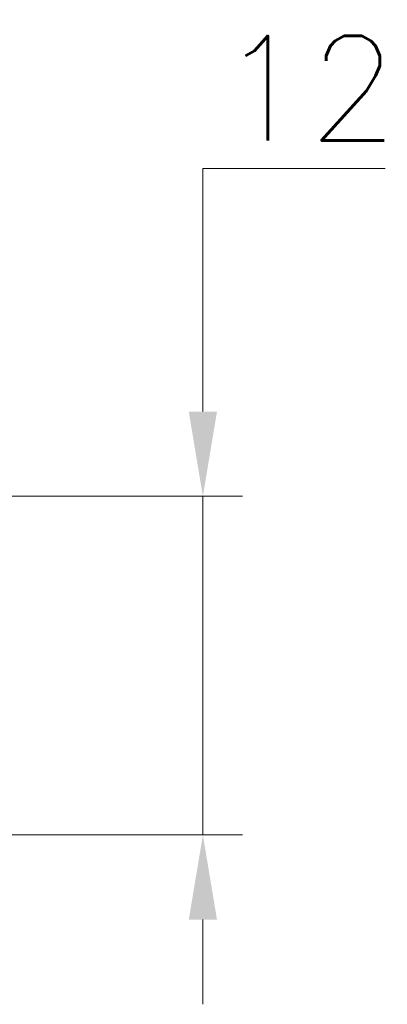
# Model space of a CAD drawing. Header units: inches. Extents: x 0 to 6721, y -3375 to 1330.
# Tile 73 of 198: x 4831 to 4844, y -1960 to -1926. Entities that reach past the tile are written whole.
import ezdxf

# ---------------------------------------------------------------- set-up
doc = ezdxf.new("R2010")
doc.units = ezdxf.units.IN
doc.header["$MEASUREMENT"] = 0
doc.layers.add('AM_5', color=3, linetype='Continuous', lineweight=15)
doc.styles.add('尺寸標註', font='romans.shx', dxfattribs={"bigfont": 'CHINESET.SHX'})
doc.dimstyles.new('複本(3) CNS2-1$0', dxfattribs={"dimtxt": 3.7, "dimasz": 3, "dimexe": 1.4, "dimexo": 1.4, "dimgap": 1, "dimtad": 1, "dimtoh": 1, "dimdsep": 46, "dimtxsty": '尺寸標註', "dimcen": 0, "dimclrd": 2, "dimclre": 2, "dimclrt": 3, "dimadec": 0, "dimazin": 2, "dimtp": 0.1, "dimtm": 0.1, "dimtfac": 0.71, "dimtmove": 0, "dimatfit": 0, "dimfxl": 0, "dimlwd": 13, "dimlwe": 13, "dimarcsym": 0})

# ---------------------------------------------------------------- blocks, each defined once
blk = doc.blocks.new('*D457')
at = {"layer": 'AM_5', "color": 2, "lineweight": 13}
for p, q in [((4837.186, -1939.405), (4837.186, -1930.795)), ((4837.186, -1930.795), (4843.648, -1930.795)), ((4732.357, -1942.405), (4838.586, -1942.405)), ((4837.186, -1954.405), (4837.186, -1942.405)), ((4721.325, -1954.405), (4838.586, -1954.405)), ((4837.186, -1957.405), (4837.186, -1960.405))]:
    blk.add_line(p, q, dxfattribs=at)
at = {"layer": 'AM_5', "color": 2}
for points in [[(4836.686, -1939.405), (4837.686, -1939.405), (4837.186, -1942.405)], [(4836.686, -1957.405), (4837.686, -1957.405), (4837.186, -1954.405)]]:
    blk.add_solid(points, dxfattribs=at)
at = {"layer": 'Defpoints', "color": 0}
for p in [(4730.957, -1942.405), (4719.925, -1954.405), (4837.186, -1954.405)]:
    blk.add_point(p, dxfattribs=at)
at = {"layer": 'AM_5', "color": 3, "insert": (4840.917, -1927.945), "char_height": 3.7, "attachment_point": 5, "style": '尺寸標註'}
blk.add_mtext('12', dxfattribs=at)

msp = doc.modelspace()

# ---------------------------------------------------------------- dimensions: what is measured, and where the dimension line sits
at = {"layer": 'AM_5'}
dim = msp.add_linear_dim(base=(4837.186, -1954.405), p1=(4730.957, -1942.405), p2=(4719.925, -1954.405), angle=90, dimstyle='複本(3) CNS2-1$0', override={"dimtix": 1}, dxfattribs=at)
dim.commit()
dim.dimension.update_dxf_attribs({"geometry": '*D457', "text_midpoint": (4840.917, -1930.795), "dimtype": 160})

doc.saveas('drawing.dxf')
